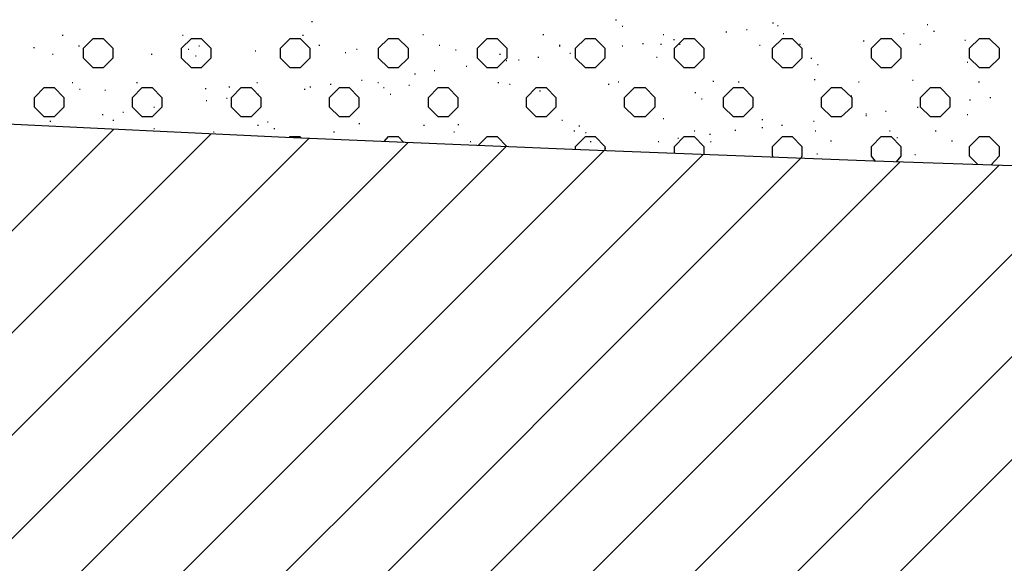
# Model space of a CAD drawing. Header units: millimetres. Extents: x -93479 to 1057970, y -66333 to 172656.
# Tile 89 of 145: x 185971 to 191073, y 46059 to 48876. Entities that reach past the tile are written whole.
import ezdxf

# ---------------------------------------------------------------- set-up
doc = ezdxf.new("R2010")
doc.units = ezdxf.units.MM
doc.layers.add('PDF _Геометрия', color=7, linetype='Continuous')

# ---------------------------------------------------------------- blocks, each defined once
blk = doc.blocks.new('геология2')
at = {"layer": 'PDF _Геометрия', "color": 7, "lineweight": 25}
for points in [[(40.6022, -11.4334), (40.1688, -11.3818), (39.9538, -11.3584), (39.7255, -11.3334), (39.4855, -11.3118), (39.2305, -11.2901), (38.9588, -11.2718), (38.6705, -11.2551), (38.3638, -11.2401), (38.0372, -11.2284), (37.4722, -11.2101), (36.8872, -11.1901), (36.2888, -11.1668), (35.6872, -11.1418), (35.0905, -11.1134), (34.5072, -11.0851), (33.9472, -11.0518), (33.4172, -11.0168), (32.8255, -10.9651)], [(35.7405, -10.9051), (35.7422, -10.9051)], [(36.3605, -10.9018), (36.3622, -10.9018)], [(36.3738, -10.9151), (36.3755, -10.9151)], [(36.6805, -10.9084), (36.6822, -10.9084)], [(36.6905, -10.9134), (36.6922, -10.9134)], [(36.9955, -10.9118), (36.9972, -10.9118)], [(35.2322, -10.9334), (35.2338, -10.9334)], [(35.4772, -10.9334), (35.4788, -10.9334)], [(35.7222, -10.9334), (35.7238, -10.9334)], [(35.9672, -10.9318), (35.9688, -10.9318)], [(36.2122, -10.9318), (36.2138, -10.9318)], [(36.4572, -10.9318), (36.4588, -10.9318)], [(36.5855, -10.9268), (36.5872, -10.9268)], [(36.6272, -10.9218), (36.6288, -10.9218)], [(36.7022, -10.9301), (36.7038, -10.9301)], [(36.9472, -10.9301), (36.9488, -10.9301)], [(37.0088, -10.9251), (37.0105, -10.9251)], [(35.1738, -10.9584), (35.1755, -10.9584)], [(35.2655, -10.9551), (35.2672, -10.9551)], [(35.5105, -10.9551), (35.5122, -10.9551)], [(35.7555, -10.9534), (35.7572, -10.9534)], [(36.0005, -10.9534), (36.0022, -10.9534)], [(36.2455, -10.9534), (36.2472, -10.9534)], [(36.2455, -10.9551), (36.2472, -10.9551)], [(36.3738, -10.9551), (36.3755, -10.9551)], [(36.4155, -10.9501), (36.4172, -10.9501)], [(36.4522, -10.9518), (36.4538, -10.9518)], [(36.4788, -10.9418), (36.4805, -10.9418)], [(36.4905, -10.9518), (36.4922, -10.9518)], [(36.6538, -10.9534), (36.6555, -10.9534)], [(36.7355, -10.9518), (36.7372, -10.9518)], [(36.8655, -10.9451), (36.8672, -10.9451)], [(36.9805, -10.9518), (36.9822, -10.9518)], [(37.0722, -10.9434), (37.0738, -10.9434)], [(35.2122, -10.9718), (35.2138, -10.9718)], [(35.4138, -10.9718), (35.4155, -10.9718)], [(35.4888, -10.9618), (35.4905, -10.9618)], [(35.5038, -10.9751), (35.5055, -10.9751)], [(35.6255, -10.9651), (35.6272, -10.9651)], [(35.8088, -10.9684), (35.8105, -10.9684)], [(35.8322, -10.9618), (35.8338, -10.9618)], [(36.0338, -10.9634), (36.0355, -10.9634)], [(36.1238, -10.9718), (36.1255, -10.9718)], [(36.2022, -10.9784), (36.2038, -10.9784)], [(36.2672, -10.9701), (36.2688, -10.9701)], [(36.4438, -10.9784), (36.4455, -10.9784)], [(36.7588, -10.9801), (36.7605, -10.9801)], [(36.0555, -10.9968), (36.0572, -10.9968)], [(36.1372, -10.9851), (36.1388, -10.9851)], [(36.1622, -10.9834), (36.1638, -10.9834)], [(36.7722, -10.9934), (36.7738, -10.9934)], [(37.0772, -10.9884), (37.0788, -10.9884)], [(35.9505, -11.0118), (35.9522, -11.0118)], [(35.9905, -11.0051), (35.9922, -11.0051)], [(35.2522, -11.0301), (35.2538, -11.0301)], [(35.3838, -11.0301), (35.3855, -11.0301)], [(35.5722, -11.0384), (35.5738, -11.0384)], [(35.6288, -11.0301), (35.6305, -11.0301)], [(35.7372, -11.0384), (35.7388, -11.0384)], [(35.7788, -11.0334), (35.7805, -11.0334)], [(35.8422, -11.0251), (35.8438, -11.0251)], [(35.8755, -11.0301), (35.8772, -11.0301)], [(35.8872, -11.0401), (35.8888, -11.0401)], [(35.9388, -11.0351), (35.9405, -11.0351)], [(36.1205, -11.0301), (36.1222, -11.0301)], [(36.1438, -11.0334), (36.1455, -11.0334)], [(36.3455, -11.0334), (36.3472, -11.0334)], [(36.3655, -11.0284), (36.3672, -11.0284)], [(36.5588, -11.0268), (36.5605, -11.0268)], [(36.6105, -11.0284), (36.6122, -11.0284)], [(36.7655, -11.0234), (36.7672, -11.0234)], [(36.8555, -11.0284), (36.8572, -11.0284)], [(36.9655, -11.0251), (36.9672, -11.0251)], [(37.1005, -11.0284), (37.1022, -11.0284)], [(35.2672, -11.0434), (35.2688, -11.0434)], [(35.3188, -11.0451), (35.3205, -11.0451)], [(35.5238, -11.0418), (35.5255, -11.0418)], [(35.6305, -11.0534), (35.6322, -11.0534)], [(35.7255, -11.0434), (35.7272, -11.0434)], [(35.9005, -11.0534), (35.9022, -11.0534)], [(36.2055, -11.0468), (36.2072, -11.0468)], [(36.5222, -11.0501), (36.5238, -11.0501)], [(36.8405, -11.0568), (36.8422, -11.0568)], [(37.1238, -11.0601), (37.1255, -11.0601)], [(35.4188, -11.0801), (35.4205, -11.0801)], [(35.5255, -11.0668), (35.5272, -11.0668)], [(35.5672, -11.0618), (35.5688, -11.0618)], [(36.5355, -11.0634), (36.5372, -11.0634)], [(36.9755, -11.0801), (36.9772, -11.0801)], [(37.0822, -11.0651), (37.0838, -11.0651)], [(35.3138, -11.0951), (35.3155, -11.0951)], [(35.3555, -11.0901), (35.3572, -11.0901)], [(36.8705, -11.0934), (36.8722, -11.0934)], [(36.8705, -11.0968), (36.8722, -11.0968)], [(36.9105, -11.0884), (36.9122, -11.0884)], [(37.0772, -11.0951), (37.0788, -11.0951)], [(35.2072, -11.1084), (35.2088, -11.1084)], [(35.3355, -11.1068), (35.3372, -11.1068)], [(35.6305, -11.1168), (35.6322, -11.1168)], [(35.6505, -11.1101), (35.6522, -11.1101)], [(35.8372, -11.1134), (35.8388, -11.1134)], [(35.9688, -11.1168), (35.9705, -11.1168)], [(36.0388, -11.1151), (36.0405, -11.1151)], [(36.2505, -11.1068), (36.2522, -11.1068)], [(36.2855, -11.1184), (36.2872, -11.1184)], [(36.4572, -11.1034), (36.4588, -11.1034)], [(36.6588, -11.1051), (36.6605, -11.1051)], [(36.6988, -11.1168), (36.7005, -11.1168)], [(36.7638, -11.1084), (36.7655, -11.1084)], [(33.4572, -13.0051), (35.3372, -11.1251)], [(33.4572, -13.2134), (35.5355, -11.1351)], [(36.6822, -11.1818), (36.6805, -11.1801), (36.6805, -11.1601), (36.7005, -11.1401), (36.7205, -11.1401), (36.7405, -11.1601), (36.7405, -11.1801), (36.7388, -11.1834), (33.4572, -14.4668)], [(35.4188, -11.1234), (35.4205, -11.1234)], [(35.5405, -11.1301), (35.5422, -11.1301)], [(35.6638, -11.1234), (35.6655, -11.1234)], [(35.6955, -11.1418), (35.6972, -11.1401), (35.7172, -11.1401), (35.7188, -11.1434)], [(35.7855, -11.1301), (35.7872, -11.1301)], [(35.8888, -11.1501), (35.8972, -11.1401), (35.9172, -11.1401), (35.9288, -11.1518)], [(36.0305, -11.1301), (36.0322, -11.1301)], [(36.0805, -11.1584), (36.0988, -11.1401), (36.1188, -11.1401), (36.1388, -11.1601)], [(36.2755, -11.1284), (36.2772, -11.1284)], [(36.2788, -11.1668), (36.2788, -11.1601), (36.2988, -11.1401), (36.3188, -11.1401), (36.3388, -11.1601), (36.3388, -11.1684)], [(36.2988, -11.1318), (36.3005, -11.1318)], [(36.4805, -11.1734), (36.4805, -11.1601), (36.5005, -11.1401), (36.5205, -11.1401), (36.5405, -11.1601), (36.5405, -11.1768)], [(36.5205, -11.1284), (36.5222, -11.1284)], [(36.5522, -11.1351), (36.5538, -11.1351)], [(36.6038, -11.1268), (36.6055, -11.1268)], [(36.6588, -11.1218), (36.6605, -11.1218)], [(36.7672, -11.1284), (36.7688, -11.1284)], [(36.8905, -11.1901), (36.8822, -11.1801), (36.8822, -11.1601), (36.9022, -11.1401), (36.9222, -11.1401), (36.9422, -11.1601), (36.9422, -11.1801), (36.9322, -11.1918)], [(36.9188, -11.1284), (36.9205, -11.1284)], [(37.0122, -11.1284), (37.0138, -11.1284)], [(37.0988, -11.1968), (37.0822, -11.1801), (37.0822, -11.1601), (37.1022, -11.1401), (37.1222, -11.1401), (37.1422, -11.1601), (37.1422, -11.1801), (37.1255, -11.1984)], [(33.4572, -13.4218), (35.7355, -11.1434)], [(33.4572, -13.6318), (35.9372, -11.1518)], [(33.4572, -13.8401), (36.1372, -11.1601)], [(36.0638, -11.1501), (36.0655, -11.1501)], [(36.3088, -11.1501), (36.3105, -11.1501)], [(36.4472, -11.1501), (36.4488, -11.1501)], [(36.4872, -11.1434), (36.4888, -11.1434)], [(36.5538, -11.1501), (36.5555, -11.1501)], [(36.7988, -11.1484), (36.8005, -11.1484)], [(36.9338, -11.1418), (36.9355, -11.1418)], [(37.0455, -11.1484), (37.0472, -11.1484)], [(33.3788, -14.0484), (33.4572, -14.0484), (36.3372, -11.1684)], [(33.5088, -14.2051), (36.5388, -11.1768)], [(36.3388, -11.1634), (36.3405, -11.1634)], [(36.7705, -11.1751), (36.7722, -11.1751)], [(36.9705, -11.1768), (36.9722, -11.1768)], [(33.4572, -14.6751), (36.9405, -11.1918)], [(33.4572, -14.8834), (37.1422, -11.1984)], [(33.4572, -15.0918), (37.3438, -11.2051)], [(33.4572, -15.3018), (37.5455, -11.2118)], [(33.4572, -15.5101), (37.7488, -11.2184)]]:
    blk.add_lwpolyline(points, dxfattribs=at)
for points in [[(35.2755, -10.9801), (35.2755, -10.9601), (35.2955, -10.9401), (35.3155, -10.9401), (35.3355, -10.9601), (35.3355, -10.9801), (35.3155, -11.0001), (35.2955, -11.0001)], [(35.4755, -10.9801), (35.4755, -10.9601), (35.4955, -10.9401), (35.5155, -10.9401), (35.5355, -10.9601), (35.5355, -10.9801), (35.5155, -11.0001), (35.4955, -11.0001)], [(35.6772, -10.9801), (35.6772, -10.9601), (35.6972, -10.9401), (35.7172, -10.9401), (35.7372, -10.9601), (35.7372, -10.9801), (35.7172, -11.0001), (35.6972, -11.0001)], [(35.8772, -10.9801), (35.8772, -10.9601), (35.8972, -10.9401), (35.9172, -10.9401), (35.9372, -10.9601), (35.9372, -10.9801), (35.9172, -11.0001), (35.8972, -11.0001)], [(36.0788, -10.9801), (36.0788, -10.9601), (36.0988, -10.9401), (36.1188, -10.9401), (36.1388, -10.9601), (36.1388, -10.9801), (36.1188, -11.0001), (36.0988, -11.0001)], [(36.2788, -10.9801), (36.2788, -10.9601), (36.2988, -10.9401), (36.3188, -10.9401), (36.3388, -10.9601), (36.3388, -10.9801), (36.3188, -11.0001), (36.2988, -11.0001)], [(36.4805, -10.9801), (36.4805, -10.9601), (36.5005, -10.9401), (36.5205, -10.9401), (36.5405, -10.9601), (36.5405, -10.9801), (36.5205, -11.0001), (36.5005, -11.0001)], [(36.6805, -10.9801), (36.6805, -10.9601), (36.7005, -10.9401), (36.7205, -10.9401), (36.7405, -10.9601), (36.7405, -10.9801), (36.7205, -11.0001), (36.7005, -11.0001)], [(36.8822, -10.9801), (36.8822, -10.9601), (36.9022, -10.9401), (36.9222, -10.9401), (36.9422, -10.9601), (36.9422, -10.9801), (36.9222, -11.0001), (36.9022, -11.0001)], [(37.0822, -10.9801), (37.0822, -10.9601), (37.1022, -10.9401), (37.1222, -10.9401), (37.1422, -10.9601), (37.1422, -10.9801), (37.1222, -11.0001), (37.1022, -11.0001)], [(35.1755, -11.0801), (35.1755, -11.0601), (35.1955, -11.0401), (35.2155, -11.0401), (35.2355, -11.0601), (35.2355, -11.0801), (35.2155, -11.1001), (35.1955, -11.1001)], [(35.3755, -11.0801), (35.3755, -11.0601), (35.3955, -11.0401), (35.4155, -11.0401), (35.4355, -11.0601), (35.4355, -11.0801), (35.4155, -11.1001), (35.3955, -11.1001)], [(35.5772, -11.0801), (35.5772, -11.0601), (35.5972, -11.0401), (35.6172, -11.0401), (35.6372, -11.0601), (35.6372, -11.0801), (35.6172, -11.1001), (35.5972, -11.1001)], [(35.7772, -11.0801), (35.7772, -11.0601), (35.7972, -11.0401), (35.8172, -11.0401), (35.8372, -11.0601), (35.8372, -11.0801), (35.8172, -11.1001), (35.7972, -11.1001)], [(35.9788, -11.0801), (35.9788, -11.0601), (35.9988, -11.0401), (36.0188, -11.0401), (36.0388, -11.0601), (36.0388, -11.0801), (36.0188, -11.1001), (35.9988, -11.1001)], [(36.1788, -11.0801), (36.1788, -11.0601), (36.1988, -11.0401), (36.2188, -11.0401), (36.2388, -11.0601), (36.2388, -11.0801), (36.2188, -11.1001), (36.1988, -11.1001)], [(36.3788, -11.0801), (36.3788, -11.0601), (36.3988, -11.0401), (36.4205, -11.0401), (36.4405, -11.0601), (36.4405, -11.0801), (36.4205, -11.1001), (36.3988, -11.1001)], [(36.5805, -11.0801), (36.5805, -11.0601), (36.6005, -11.0401), (36.6205, -11.0401), (36.6405, -11.0601), (36.6405, -11.0801), (36.6205, -11.1001), (36.6005, -11.1001)], [(36.7805, -11.0801), (36.7805, -11.0601), (36.8005, -11.0401), (36.8205, -11.0401), (36.8422, -11.0601), (36.8422, -11.0801), (36.8205, -11.1001), (36.8005, -11.1001)], [(36.9822, -11.0801), (36.9822, -11.0601), (37.0022, -11.0401), (37.0222, -11.0401), (37.0422, -11.0601), (37.0422, -11.0801), (37.0222, -11.1001), (37.0022, -11.1001)]]:
    blk.add_lwpolyline(points, close=True, dxfattribs=at)

msp = doc.modelspace()

# ---------------------------------------------------------------- block references
at = {"color": 7, "xscale": 2541.29606099, "yscale": 2541.29606099, "zscale": 2541.29606099}
msp.add_blockref('геология2', (96656.3, 76580.5), dxfattribs=at)

doc.saveas('drawing.dxf')
